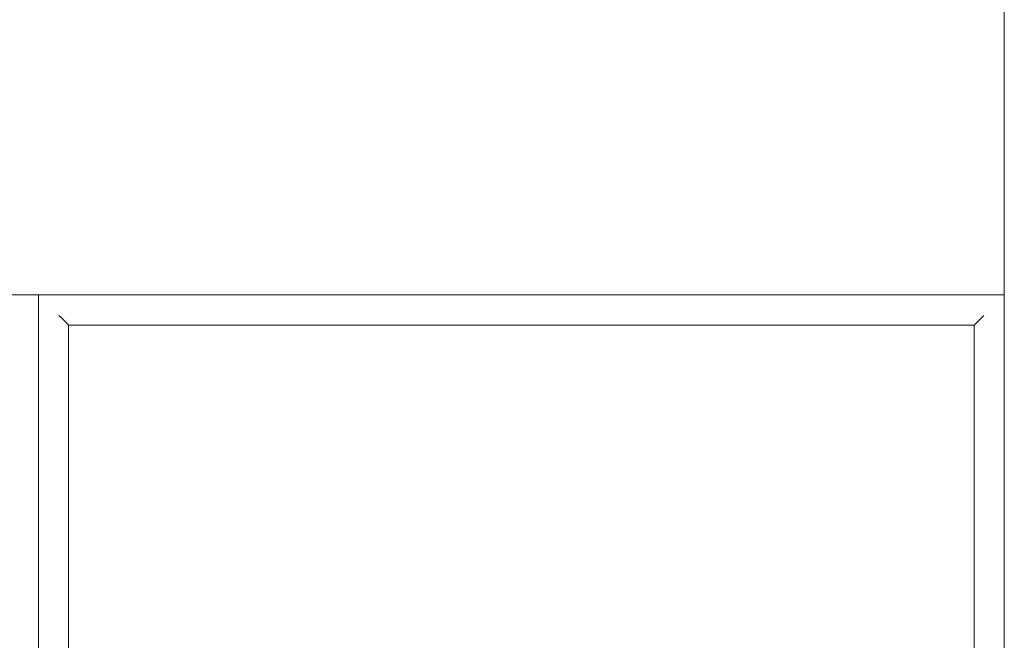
# Model space of a CAD drawing. Header units: millimetres. Extents: x -281 to 121694, y -16481 to 65128.
# Tile 252 of 256: x 15033 to 15951, y 25328 to 25906. Entities that reach past the tile are written whole.
import ezdxf

# ---------------------------------------------------------------- set-up
doc = ezdxf.new("R2010")
doc.units = ezdxf.units.MM
doc.layers.add('A--L$01A__Algemeen', color=7, linetype='Continuous', lineweight=5)
doc.layers.add('A--L82__LosseGebruikersInvent', color=1, linetype='Continuous', lineweight=5)

# ---------------------------------------------------------------- blocks, each defined once
blk = doc.blocks.new('NLRS_82_FU_UN_spoekbak_gen_kad - spoelbak dxbxh 900x900x957-54143672-L_80_ 16')
at = {"layer": 'A--L$01A__Algemeen'}
for p, q in [((-450, 577.32), (-450, -322.68)), ((450, -322.68), (450, 577.32)), ((-422, 549.32), (-422, -294.68)), ((-422, 549.32), (-422, -294.68)), ((422, -294.68), (422, 549.32)), ((422, -294.68), (422, 549.32)), ((-423.73, -296.41), (-429.27, -301.94)), ((-422, -294.68), (422, -294.68)), ((0, -294.68), (-422, -294.68)), ((0, -294.68), (422, -294.68)), ((429.27, -301.94), (423.73, -296.41)), ((-450, -322.68), (450, -322.68))]:
    blk.add_line(p, q, dxfattribs=at)
for points in [[(-429.27, -301.94), (-429.43, -302.1), (-429.77, -302.45), (-430.38, -303.06), (-430.81, -303.49), (-431.04, -303.71)], [(-422, -294.68), (-422.22, -294.89), (-422.64, -295.32), (-423.24, -295.91), (-423.58, -296.26), (-423.73, -296.41)], [(422, -294.68), (422.22, -294.89), (422.64, -295.32), (423.24, -295.91), (423.58, -296.26), (423.73, -296.41)], [(429.27, -301.94), (429.43, -302.1), (429.77, -302.45), (430.38, -303.06), (430.81, -303.49), (431.04, -303.71)]]:
    blk.add_open_spline(points, degree=3, dxfattribs=at)
blk = doc.blocks.new('NLRS_82_FU_UN_lab en spoel tafels_gen_kad - labtafel zonder onderkast dxbxh 900x1200x950-V601-L_80_ 16')
at = {"layer": 'A--L$01A__Algemeen'}
for p, q in [((-600, 262.68), (-600, -637.32)), ((600, 262.68), (300, 262.68))]:
    blk.add_line(p, q, dxfattribs=at)
blk = doc.blocks.new('NLRS_82_FU_UN_lab en spoel tafels_gen_kad - labtafel zonder onderkast dxbxh 900x1200x950-V602-L_80_ 16')
at = {"layer": 'A--L$01A__Algemeen'}
blk.add_line((-600, -262.68), (600, -262.68), dxfattribs=at)

msp = doc.modelspace()

# ---------------------------------------------------------------- block references
at = {"layer": 'A--L82__LosseGebruikersInvent', "rotation": 180}
for name, p in [('NLRS_82_FU_UN_lab en spoel tafels_gen_kad - labtafel zonder onderkast dxbxh 900x1200x950-V601-L_80_ 16', (15351, 25912.18)), ('NLRS_82_FU_UN_lab en spoel tafels_gen_kad - labtafel zonder onderkast dxbxh 900x1200x950-V602-L_80_ 16', (14451, 25386.82)), ('NLRS_82_FU_UN_spoekbak_gen_kad - spoelbak dxbxh 900x900x957-54143672-L_80_ 16', (15501, 25326.82))]:
    msp.add_blockref(name, p, dxfattribs=at)

doc.saveas('drawing.dxf')
